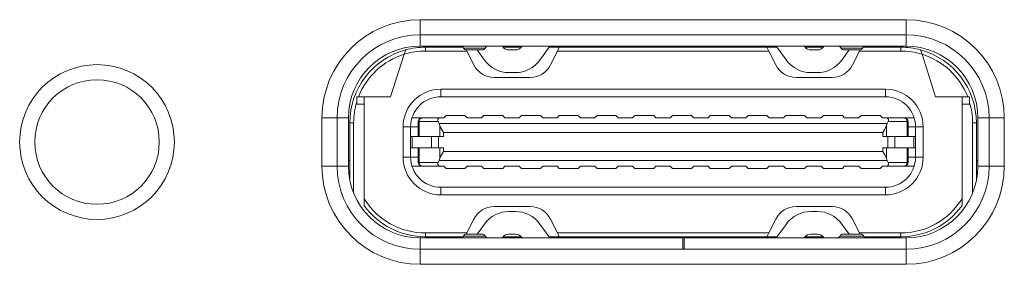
# Model space of a CAD drawing. Extents: x 0 to 841, y 0 to 594.
# Tile 24 of 69: x 518.32 to 531.37, y 295.19 to 298.43. Entities that reach past the tile are written whole.
import ezdxf

# ---------------------------------------------------------------- set-up
doc = ezdxf.new("R2010")
doc.units = 0

msp = doc.modelspace()

# ---------------------------------------------------------------- linework, layer by layer
at = {"color": 7, "lineweight": 13, "ltscale": 0.161002}
for p, q in [((530.068, 298.432), (523.628, 298.432)), ((530.068, 298.232), (523.628, 298.232)), ((523.628, 298.082), (530.068, 298.082)), ((523.628, 295.392), (530.068, 295.392)), ((523.628, 295.192), (530.068, 295.192))]:
    msp.add_line(p, q, dxfattribs=at)
at = {"color": 7, "lineweight": 13, "ltscale": 0.005}
for p, q in [((523.628, 298.232), (523.628, 298.432)), ((530.068, 298.232), (530.068, 298.432)), ((522.528, 297.132), (522.328, 297.132)), ((531.168, 297.132), (531.368, 297.132)), ((522.528, 296.492), (522.328, 296.492)), ((531.168, 296.492), (531.368, 296.492)), ((523.628, 295.392), (523.628, 295.192)), ((530.068, 295.392), (530.068, 295.192))]:
    msp.add_line(p, q, dxfattribs=at)
at = {"color": 7, "lineweight": 13, "ltscale": 0.00375}
for p, q in [((523.628, 298.232), (523.628, 298.082)), ((530.068, 298.082), (530.068, 298.232)), ((523.503, 296.737), (523.503, 296.887)), ((523.525, 296.887), (523.525, 296.737)), ((523.778, 296.737), (523.778, 296.887)), ((523.871, 296.887), (523.871, 296.737)), ((529.826, 296.737), (529.826, 296.887)), ((529.919, 296.887), (529.919, 296.737)), ((530.172, 296.737), (530.172, 296.887)), ((530.193, 296.887), (530.193, 296.737)), ((523.628, 295.542), (523.628, 295.392)), ((527.108, 295.392), (527.108, 295.542)), ((527.128, 295.542), (527.128, 295.392)), ((530.068, 295.392), (530.068, 295.542))]:
    msp.add_line(p, q, dxfattribs=at)
at = {"color": 7, "lineweight": 13, "ltscale": 0.000375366}
for p, q in [((523.698, 298.082), (523.698, 298.067)), ((523.848, 298.067), (523.848, 298.082)), ((525.633, 298.082), (525.633, 298.067)), ((525.813, 298.067), (525.813, 298.082)), ((527.633, 298.082), (527.633, 298.067)), ((527.813, 298.067), (527.813, 298.082)), ((529.848, 298.082), (529.848, 298.067)), ((529.998, 298.067), (529.998, 298.082)), ((523.698, 295.557), (523.698, 295.542)), ((523.848, 295.542), (523.848, 295.557)), ((523.882, 295.557), (523.882, 295.542)), ((523.945, 295.542), (523.945, 295.557)), ((524.073, 295.557), (524.073, 295.542)), ((525.573, 295.557), (525.573, 295.542)), ((525.723, 295.542), (525.723, 295.557)), ((527.973, 295.557), (527.973, 295.542)), ((528.123, 295.542), (528.123, 295.557)), ((529.624, 295.542), (529.624, 295.557)), ((529.752, 295.557), (529.752, 295.542)), ((529.815, 295.542), (529.815, 295.557)), ((529.848, 295.557), (529.848, 295.542)), ((529.998, 295.542), (529.998, 295.557))]:
    msp.add_line(p, q, dxfattribs=at)
at = {"color": 7, "lineweight": 13, "ltscale": 0.0003685}
for p, q in [((523.888, 298.082), (523.888, 298.068)), ((526.498, 298.082), (526.498, 298.068)), ((527.198, 298.068), (527.198, 298.082)), ((527.998, 298.082), (527.998, 298.068)), ((529.808, 298.068), (529.808, 298.082))]:
    msp.add_line(p, q, dxfattribs=at)
at = {"color": 7, "lineweight": 13, "ltscale": 0.00099087}
msp.add_line((524.153, 298.082), (524.19, 298.068), dxfattribs=at)
at = {"color": 7, "lineweight": 13, "ltscale": 0.000260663}
for p, q in [((524.718, 298.082), (524.724, 298.074)), ((524.973, 298.074), (524.979, 298.082)), ((528.718, 298.082), (528.724, 298.074)), ((528.973, 298.074), (528.979, 298.082)), ((524.724, 295.551), (524.718, 295.542)), ((524.979, 295.542), (524.973, 295.551)), ((528.724, 295.551), (528.718, 295.542)), ((528.979, 295.542), (528.973, 295.551))]:
    msp.add_line(p, q, dxfattribs=at)
at = {"color": 7, "lineweight": 13, "ltscale": 0.000364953}
for p, q in [((524.961, 298.082), (524.975, 298.077)), ((528.722, 298.077), (528.736, 298.082))]:
    msp.add_line(p, q, dxfattribs=at)
at = {"color": 7, "lineweight": 13, "ltscale": 0.005664}
for p, q in [((525.348, 298.082), (525.216, 297.898)), ((528.481, 297.898), (528.348, 298.082)), ((525.216, 295.726), (525.348, 295.542)), ((528.348, 295.542), (528.481, 295.726))]:
    msp.add_line(p, q, dxfattribs=at)
at = {"color": 7, "lineweight": 13, "ltscale": 0.000989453}
msp.add_line((529.543, 298.082), (529.507, 298.068), dxfattribs=at)
at = {"color": 7, "lineweight": 13, "ltscale": 0.014782}
for p, q in [((523.238, 297.412), (523.419, 297.975)), ((530.278, 297.975), (530.458, 297.412))]:
    msp.add_line(p, q, dxfattribs=at)
at = {"color": 7, "lineweight": 13, "ltscale": 0.001505}
for p, q in [((523.438, 298.033), (523.419, 297.975)), ((530.259, 298.033), (530.278, 297.975))]:
    msp.add_line(p, q, dxfattribs=at)
at = {"color": 7, "lineweight": 13, "ltscale": 0.00125}
for p, q in [((523.698, 298.067), (523.698, 298.017)), ((529.998, 298.017), (529.998, 298.067)), ((523.938, 296.937), (523.938, 296.887)), ((529.759, 296.887), (529.759, 296.937)), ((523.938, 296.737), (523.938, 296.687)), ((529.759, 296.687), (529.759, 296.737)), ((523.698, 295.607), (523.698, 295.557)), ((529.998, 295.557), (529.998, 295.607))]:
    msp.add_line(p, q, dxfattribs=at)
at = {"color": 7, "lineweight": 13, "ltscale": 0.003751}
for p, q in [((523.848, 298.067), (523.698, 298.067)), ((529.998, 298.067), (529.848, 298.067)), ((522.678, 297.132), (522.528, 297.132)), ((531.168, 297.132), (531.018, 297.132)), ((522.528, 296.492), (522.678, 296.492)), ((531.018, 296.492), (531.168, 296.492)), ((523.848, 295.557), (523.698, 295.557)), ((525.573, 295.557), (525.723, 295.557)), ((527.973, 295.557), (528.123, 295.557)), ((529.998, 295.557), (529.848, 295.557))]:
    msp.add_line(p, q, dxfattribs=at)
at = {"color": 7, "lineweight": 13, "ltscale": 0.013751}
for p, q in [((523.698, 298.017), (524.248, 298.017)), ((529.998, 298.017), (529.448, 298.017)), ((524.248, 295.607), (523.698, 295.607)), ((529.998, 295.607), (529.448, 295.607))]:
    msp.add_line(p, q, dxfattribs=at)
at = {"color": 7, "lineweight": 13, "ltscale": 0.008562}
msp.add_line((524.191, 298.067), (523.848, 298.067), dxfattribs=at)
at = {"color": 7, "lineweight": 13, "ltscale": 0.008728}
for p, q in [((523.848, 298.067), (524.198, 298.067)), ((529.848, 298.067), (529.499, 298.067)), ((524.198, 295.557), (523.848, 295.557))]:
    msp.add_line(p, q, dxfattribs=at)
at = {"color": 7, "lineweight": 13, "ltscale": 0.003583}
for p, q in [((524.348, 298.057), (524.205, 298.057)), ((524.492, 298.057), (524.348, 298.057)), ((529.348, 298.057), (529.205, 298.057)), ((529.492, 298.057), (529.348, 298.057)), ((524.205, 295.567), (524.348, 295.567)), ((524.348, 295.567), (524.492, 295.567))]:
    msp.add_line(p, q, dxfattribs=at)
at = {"color": 7, "lineweight": 13, "ltscale": 0.000436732}
for p, q in [((524.241, 298.033), (524.248, 298.017)), ((529.448, 298.017), (529.456, 298.033))]:
    msp.add_line(p, q, dxfattribs=at)
at = {"color": 7, "lineweight": 13, "ltscale": 0.002499}
for p, q in [((524.348, 298.032), (524.248, 298.032)), ((524.448, 298.032), (524.348, 298.032)), ((529.348, 298.032), (529.248, 298.032)), ((529.448, 298.032), (529.348, 298.032)), ((523.903, 297.512), (523.903, 297.412)), ((529.793, 297.412), (529.793, 297.512)), ((522.788, 297.412), (522.888, 297.412)), ((522.788, 297.312), (522.888, 297.312)), ((530.908, 297.412), (530.808, 297.412)), ((530.908, 297.312), (530.808, 297.312)), ((523.503, 297.012), (523.403, 297.012)), ((530.293, 297.012), (530.193, 297.012)), ((523.403, 296.612), (523.503, 296.612)), ((530.193, 296.612), (530.293, 296.612)), ((525.473, 295.557), (525.573, 295.557)), ((528.123, 295.557), (528.223, 295.557))]:
    msp.add_line(p, q, dxfattribs=at)
at = {"color": 7, "lineweight": 13, "ltscale": 0.005147}
for p, q in [((524.248, 298.017), (524.341, 297.833)), ((525.356, 297.833), (525.448, 298.017)), ((528.248, 298.017), (528.341, 297.833)), ((529.356, 297.833), (529.448, 298.017)), ((524.341, 295.792), (524.248, 295.607)), ((525.448, 295.607), (525.356, 295.792)), ((528.341, 295.792), (528.248, 295.607)), ((529.448, 295.607), (529.356, 295.792))]:
    msp.add_line(p, q, dxfattribs=at)
at = {"color": 7, "lineweight": 13, "ltscale": 0.004124}
for p, q in [((524.481, 297.898), (524.384, 298.032)), ((529.312, 298.032), (529.216, 297.898)), ((524.384, 295.592), (524.481, 295.726)), ((529.216, 295.726), (529.312, 295.592))]:
    msp.add_line(p, q, dxfattribs=at)
at = {"color": 7, "lineweight": 13, "ltscale": 0.005951}
for p, q in [((524.967, 298.067), (524.729, 298.067)), ((528.967, 298.067), (528.729, 298.067)), ((524.967, 295.557), (524.729, 295.557)), ((528.967, 295.557), (528.729, 295.557))]:
    msp.add_line(p, q, dxfattribs=at)
at = {"color": 7, "lineweight": 13, "ltscale": 0.002151}
for p, q in [((524.805, 298.032), (524.891, 298.032)), ((528.891, 298.032), (528.805, 298.032)), ((524.805, 297.732), (524.891, 297.732)), ((528.891, 297.732), (528.805, 297.732)), ((524.805, 295.892), (524.891, 295.892)), ((528.805, 295.892), (528.891, 295.892)), ((524.805, 295.592), (524.891, 295.592)), ((528.805, 295.592), (528.891, 295.592))]:
    msp.add_line(p, q, dxfattribs=at)
at = {"color": 7, "lineweight": 13, "ltscale": 0.007394}
msp.add_line((525.633, 298.067), (525.338, 298.067), dxfattribs=at)
at = {"color": 7, "lineweight": 13, "ltscale": 0.003395}
for p, q in [((525.473, 298.067), (525.338, 298.067)), ((528.359, 298.067), (528.223, 298.067)), ((525.473, 295.557), (525.338, 295.557)), ((528.359, 295.557), (528.223, 295.557))]:
    msp.add_line(p, q, dxfattribs=at)
at = {"color": 7, "lineweight": 13, "ltscale": 0.001398}
for p, q in [((525.448, 298.017), (525.473, 298.067)), ((528.248, 298.017), (528.223, 298.067)), ((525.448, 295.607), (525.473, 295.557)), ((528.248, 295.607), (528.223, 295.557))]:
    msp.add_line(p, q, dxfattribs=at)
at = {"color": 7, "lineweight": 13, "ltscale": 0.070001}
for p, q in [((525.448, 298.017), (528.248, 298.017)), ((525.448, 295.607), (528.248, 295.607))]:
    msp.add_line(p, q, dxfattribs=at)
at = {"color": 7, "lineweight": 13, "ltscale": 0.003999}
msp.add_line((525.473, 298.067), (525.633, 298.067), dxfattribs=at)
at = {"color": 7, "lineweight": 13, "ltscale": 0.004501}
for p, q in [((525.633, 298.067), (525.813, 298.067)), ((527.813, 298.067), (527.633, 298.067))]:
    msp.add_line(p, q, dxfattribs=at)
at = {"color": 7, "lineweight": 13, "ltscale": 0.045499}
for p, q in [((527.633, 298.067), (525.813, 298.067)), ((525.813, 298.067), (527.633, 298.067))]:
    msp.add_line(p, q, dxfattribs=at)
at = {"color": 7, "lineweight": 13, "ltscale": 0.010249}
msp.add_line((528.223, 298.067), (527.813, 298.067), dxfattribs=at)
at = {"color": 7, "lineweight": 13, "ltscale": 0.011978}
for p, q in [((525.088, 297.667), (524.609, 297.667)), ((529.088, 297.667), (528.609, 297.667)), ((524.609, 295.957), (525.088, 295.957)), ((528.609, 295.957), (529.088, 295.957))]:
    msp.add_line(p, q, dxfattribs=at)
at = {"color": 7, "lineweight": 13, "ltscale": 0.14725}
for p, q in [((529.793, 297.512), (523.903, 297.512)), ((523.903, 297.412), (529.793, 297.412)), ((529.793, 296.212), (523.903, 296.212)), ((523.903, 296.112), (529.793, 296.112))]:
    msp.add_line(p, q, dxfattribs=at)
at = {"color": 7, "lineweight": 13, "ltscale": 0.0025}
for p, q in [((522.788, 297.312), (522.788, 297.412)), ((530.908, 297.312), (530.908, 297.412)), ((523.903, 296.212), (523.903, 296.112)), ((529.793, 296.112), (529.793, 296.212))]:
    msp.add_line(p, q, dxfattribs=at)
at = {"color": 7, "lineweight": 13, "ltscale": 0.008751}
for p, q in [((523.238, 297.412), (522.888, 297.412)), ((530.808, 297.412), (530.458, 297.412))]:
    msp.add_line(p, q, dxfattribs=at)
at = {"color": 7, "lineweight": 13, "ltscale": 0.033785}
for p, q in [((522.888, 297.412), (522.888, 296.061)), ((530.808, 297.412), (530.808, 296.061))]:
    msp.add_line(p, q, dxfattribs=at)
at = {"color": 7, "lineweight": 13, "ltscale": 0.016}
for p, q in [((522.328, 297.132), (522.328, 296.492)), ((522.528, 297.132), (522.528, 296.492)), ((522.528, 296.492), (522.528, 297.132)), ((522.678, 297.132), (522.678, 296.492)), ((531.018, 297.132), (531.018, 296.492)), ((531.168, 296.492), (531.168, 297.132)), ((531.368, 296.492), (531.368, 297.132))]:
    msp.add_line(p, q, dxfattribs=at)
at = {"color": 7, "lineweight": 13, "ltscale": 0.019223}
msp.add_line((522.698, 297.067), (522.698, 296.298), dxfattribs=at)
at = {"color": 7, "lineweight": 13, "ltscale": 0.001251}
for p, q in [((522.748, 297.067), (522.698, 297.067)), ((530.998, 297.067), (530.948, 297.067))]:
    msp.add_line(p, q, dxfattribs=at)
at = {"color": 7, "lineweight": 13, "ltscale": 0.023323}
msp.add_line((522.748, 297.067), (522.748, 296.134), dxfattribs=at)
at = {"color": 7, "lineweight": 13, "ltscale": 0.002666}
for p, q in [((523.522, 297.132), (523.628, 297.132)), ((530.175, 297.132), (530.068, 297.132)), ((523.522, 296.492), (523.628, 296.492)), ((530.068, 296.492), (530.175, 296.492))]:
    msp.add_line(p, q, dxfattribs=at)
at = {"color": 7, "lineweight": 13, "ltscale": 0.000318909}
for p, q in [((523.603, 297.082), (523.616, 297.082)), ((530.081, 297.082), (530.093, 297.082)), ((523.616, 296.542), (523.603, 296.542)), ((530.093, 296.542), (530.081, 296.542))]:
    msp.add_line(p, q, dxfattribs=at)
at = {"color": 7, "lineweight": 13, "ltscale": 0.004875}
for p, q in [((523.603, 296.887), (523.603, 297.082)), ((523.616, 297.082), (523.616, 296.887)), ((530.081, 296.887), (530.081, 297.082)), ((530.093, 297.082), (530.093, 296.887)), ((523.603, 296.542), (523.603, 296.737)), ((523.616, 296.737), (523.616, 296.542)), ((530.081, 296.542), (530.081, 296.737)), ((530.093, 296.737), (530.093, 296.542))]:
    msp.add_line(p, q, dxfattribs=at)
at = {"color": 7, "lineweight": 13, "ltscale": 0.006306}
for p, q in [((523.868, 297.082), (523.616, 297.082)), ((530.081, 297.082), (529.828, 297.082)), ((523.616, 296.542), (523.868, 296.542)), ((529.828, 296.542), (530.081, 296.542))]:
    msp.add_line(p, q, dxfattribs=at)
at = {"color": 7, "lineweight": 13, "ltscale": 0.000624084}
for p, q in [((523.653, 297.132), (523.628, 297.132)), ((530.043, 297.132), (530.068, 297.132))]:
    msp.add_line(p, q, dxfattribs=at)
at = {"color": 7, "lineweight": 13, "ltscale": 0.000239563}
for p, q in [((523.653, 297.132), (523.663, 297.132)), ((530.034, 297.132), (530.043, 297.132)), ((523.663, 296.492), (523.653, 296.492)), ((530.043, 296.492), (530.034, 296.492))]:
    msp.add_line(p, q, dxfattribs=at)
at = {"color": 7, "lineweight": 13, "ltscale": 0.005846}
for p, q in [((523.897, 297.132), (523.663, 297.132)), ((530.034, 297.132), (529.8, 297.132)), ((523.663, 296.492), (523.897, 296.492)), ((529.8, 296.492), (530.034, 296.492))]:
    msp.add_line(p, q, dxfattribs=at)
at = {"color": 7, "lineweight": 13, "ltscale": 0.000698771}
for p, q in [((523.881, 297.057), (523.868, 297.082)), ((529.816, 297.057), (529.828, 297.082)), ((523.868, 296.542), (523.881, 296.567)), ((529.828, 296.542), (529.816, 296.567))]:
    msp.add_line(p, q, dxfattribs=at)
at = {"color": 7, "lineweight": 13, "ltscale": 0.148373}
for p, q in [((523.881, 297.057), (529.816, 297.057)), ((529.816, 296.567), (523.881, 296.567))]:
    msp.add_line(p, q, dxfattribs=at)
at = {"color": 7, "lineweight": 13, "ltscale": 0.000718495}
for p, q in [((523.881, 297.057), (523.891, 297.031)), ((529.816, 297.057), (529.806, 297.031))]:
    msp.add_line(p, q, dxfattribs=at)
at = {"color": 7, "lineweight": 13, "ltscale": 0.000321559}
for p, q in [((523.897, 297.132), (523.884, 297.131)), ((529.813, 297.131), (529.8, 297.132)), ((523.884, 296.494), (523.897, 296.492)), ((529.8, 296.492), (529.813, 296.494))]:
    msp.add_line(p, q, dxfattribs=at)
at = {"color": 7, "lineweight": 13, "ltscale": 0.001166}
for p, q in [((523.897, 297.132), (523.943, 297.132)), ((529.753, 297.132), (529.8, 297.132)), ((523.943, 296.492), (523.897, 296.492)), ((529.8, 296.492), (529.753, 296.492))]:
    msp.add_line(p, q, dxfattribs=at)
at = {"color": 7, "lineweight": 13, "ltscale": 0.001061}
for p, q in [((523.973, 297.162), (523.943, 297.132)), ((524.253, 297.132), (524.223, 297.162)), ((524.473, 297.162), (524.443, 297.132)), ((524.753, 297.132), (524.723, 297.162)), ((524.973, 297.162), (524.943, 297.132)), ((525.253, 297.132), (525.223, 297.162)), ((525.473, 297.162), (525.443, 297.132)), ((525.753, 297.132), (525.723, 297.162)), ((525.973, 297.162), (525.943, 297.132)), ((526.253, 297.132), (526.223, 297.162)), ((526.473, 297.162), (526.443, 297.132)), ((526.753, 297.132), (526.723, 297.162)), ((526.973, 297.162), (526.943, 297.132)), ((527.253, 297.132), (527.223, 297.162)), ((527.473, 297.162), (527.443, 297.132)), ((527.753, 297.132), (527.723, 297.162)), ((527.973, 297.162), (527.943, 297.132)), ((528.253, 297.132), (528.223, 297.162)), ((528.473, 297.162), (528.443, 297.132)), ((528.753, 297.132), (528.723, 297.162)), ((528.973, 297.162), (528.943, 297.132)), ((529.253, 297.132), (529.223, 297.162)), ((529.473, 297.162), (529.443, 297.132)), ((529.753, 297.132), (529.723, 297.162))]:
    msp.add_line(p, q, dxfattribs=at)
at = {"color": 7, "lineweight": 13, "ltscale": 0.00625}
for p, q in [((523.973, 297.162), (524.223, 297.162)), ((524.473, 297.162), (524.723, 297.162)), ((524.973, 297.162), (525.223, 297.162)), ((525.473, 297.162), (525.723, 297.162)), ((525.973, 297.162), (526.223, 297.162)), ((526.473, 297.162), (526.723, 297.162)), ((526.973, 297.162), (527.223, 297.162)), ((527.473, 297.162), (527.723, 297.162)), ((527.973, 297.162), (528.223, 297.162)), ((528.473, 297.162), (528.723, 297.162)), ((529.223, 297.162), (528.973, 297.162)), ((529.723, 297.162), (529.473, 297.162)), ((523.973, 296.462), (524.223, 296.462)), ((524.473, 296.462), (524.723, 296.462)), ((524.973, 296.462), (525.223, 296.462)), ((525.473, 296.462), (525.723, 296.462)), ((525.973, 296.462), (526.223, 296.462)), ((526.473, 296.462), (526.723, 296.462)), ((527.223, 296.462), (526.973, 296.462)), ((527.723, 296.462), (527.473, 296.462)), ((528.223, 296.462), (527.973, 296.462)), ((528.723, 296.462), (528.473, 296.462)), ((529.223, 296.462), (528.973, 296.462)), ((529.723, 296.462), (529.473, 296.462))]:
    msp.add_line(p, q, dxfattribs=at)
at = {"color": 7, "lineweight": 13, "ltscale": 0.004752}
for p, q in [((524.253, 297.132), (524.443, 297.132)), ((524.753, 297.132), (524.943, 297.132)), ((525.253, 297.132), (525.443, 297.132)), ((525.753, 297.132), (525.943, 297.132)), ((526.253, 297.132), (526.443, 297.132)), ((526.753, 297.132), (526.943, 297.132)), ((527.253, 297.132), (527.443, 297.132)), ((527.753, 297.132), (527.943, 297.132)), ((528.253, 297.132), (528.443, 297.132)), ((528.753, 297.132), (528.943, 297.132)), ((529.253, 297.132), (529.443, 297.132)), ((524.443, 296.492), (524.253, 296.492)), ((524.943, 296.492), (524.753, 296.492)), ((525.443, 296.492), (525.253, 296.492)), ((525.943, 296.492), (525.753, 296.492)), ((526.443, 296.492), (526.253, 296.492)), ((526.943, 296.492), (526.753, 296.492)), ((527.443, 296.492), (527.253, 296.492)), ((527.943, 296.492), (527.753, 296.492)), ((528.443, 296.492), (528.253, 296.492)), ((528.943, 296.492), (528.753, 296.492)), ((529.443, 296.492), (529.253, 296.492))]:
    msp.add_line(p, q, dxfattribs=at)
at = {"color": 7, "lineweight": 13, "ltscale": 0.023322}
msp.add_line((530.948, 297.067), (530.948, 296.134), dxfattribs=at)
at = {"color": 7, "lineweight": 13, "ltscale": 0.019222}
msp.add_line((530.998, 297.067), (530.998, 296.298), dxfattribs=at)
at = {"color": 7, "lineweight": 13, "ltscale": 0.01}
for p, q in [((523.403, 297.012), (523.403, 296.612)), ((530.293, 297.012), (530.293, 296.612))]:
    msp.add_line(p, q, dxfattribs=at)
at = {"color": 7, "lineweight": 13, "ltscale": 0.003125}
for p, q in [((523.503, 297.012), (523.503, 296.887)), ((530.093, 296.887), (530.093, 297.012)), ((530.193, 296.887), (530.193, 297.012)), ((523.503, 296.737), (523.503, 296.612)), ((530.093, 296.612), (530.093, 296.737)), ((530.193, 296.612), (530.193, 296.737))]:
    msp.add_line(p, q, dxfattribs=at)
at = {"color": 7, "lineweight": 13, "ltscale": 0.002501}
for p, q in [((523.603, 297.012), (523.503, 297.012)), ((530.193, 297.012), (530.093, 297.012)), ((523.503, 296.612), (523.603, 296.612)), ((530.093, 296.612), (530.193, 296.612))]:
    msp.add_line(p, q, dxfattribs=at)
at = {"color": 7, "lineweight": 13, "ltscale": 0.00358}
for p, q in [((523.891, 296.887), (523.891, 297.031)), ((529.806, 297.031), (529.806, 296.887))]:
    msp.add_line(p, q, dxfattribs=at)
at = {"color": 7, "lineweight": 13, "ltscale": 0.145517}
for p, q in [((529.759, 296.937), (523.938, 296.937)), ((523.938, 296.687), (529.759, 296.687))]:
    msp.add_line(p, q, dxfattribs=at)
at = {"color": 7, "lineweight": 13, "ltscale": 0.000537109}
for p, q in [((523.503, 296.887), (523.525, 296.887)), ((530.172, 296.887), (530.193, 296.887)), ((523.525, 296.737), (523.503, 296.737)), ((530.193, 296.737), (530.172, 296.737))]:
    msp.add_line(p, q, dxfattribs=at)
at = {"color": 7, "lineweight": 13, "ltscale": 0.006335}
for p, q in [((523.778, 296.887), (523.525, 296.887)), ((530.172, 296.887), (529.919, 296.887)), ((523.525, 296.737), (523.778, 296.737)), ((529.919, 296.737), (530.172, 296.737))]:
    msp.add_line(p, q, dxfattribs=at)
at = {"color": 7, "lineweight": 13, "ltscale": 0.002321}
for p, q in [((523.778, 296.887), (523.871, 296.887)), ((529.826, 296.887), (529.919, 296.887)), ((523.871, 296.737), (523.778, 296.737)), ((529.919, 296.737), (529.826, 296.737))]:
    msp.add_line(p, q, dxfattribs=at)
at = {"color": 7, "lineweight": 13, "ltscale": 0.001674}
for p, q in [((523.938, 296.887), (523.871, 296.887)), ((529.759, 296.887), (529.826, 296.887)), ((523.938, 296.737), (523.871, 296.737)), ((529.759, 296.737), (529.826, 296.737))]:
    msp.add_line(p, q, dxfattribs=at)
at = {"color": 7, "lineweight": 13, "ltscale": 0.003579}
for p, q in [((523.891, 296.594), (523.891, 296.737)), ((529.806, 296.737), (529.806, 296.594))]:
    msp.add_line(p, q, dxfattribs=at)
at = {"color": 7, "lineweight": 13, "ltscale": 0.000498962}
for p, q in [((522.698, 296.567), (522.678, 296.567)), ((531.018, 296.567), (530.998, 296.567))]:
    msp.add_line(p, q, dxfattribs=at)
at = {"color": 7, "lineweight": 13, "ltscale": 0.000719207}
for p, q in [((523.891, 296.594), (523.881, 296.567)), ((529.806, 296.594), (529.816, 296.567))]:
    msp.add_line(p, q, dxfattribs=at)
at = {"color": 7, "lineweight": 13, "ltscale": 0.000863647}
for p, q in [((523.628, 296.492), (523.663, 296.492)), ((530.068, 296.492), (530.034, 296.492))]:
    msp.add_line(p, q, dxfattribs=at)
at = {"color": 7, "lineweight": 13, "ltscale": 0.00106}
for p, q in [((523.973, 296.462), (523.943, 296.492)), ((524.253, 296.492), (524.223, 296.462)), ((524.473, 296.462), (524.443, 296.492)), ((524.753, 296.492), (524.723, 296.462)), ((524.973, 296.462), (524.943, 296.492)), ((525.253, 296.492), (525.223, 296.462)), ((525.473, 296.462), (525.443, 296.492)), ((525.753, 296.492), (525.723, 296.462)), ((525.973, 296.462), (525.943, 296.492)), ((526.253, 296.492), (526.223, 296.462)), ((526.473, 296.462), (526.443, 296.492)), ((526.753, 296.492), (526.723, 296.462)), ((526.973, 296.462), (526.943, 296.492)), ((527.253, 296.492), (527.223, 296.462)), ((527.473, 296.462), (527.443, 296.492)), ((527.753, 296.492), (527.723, 296.462)), ((527.973, 296.462), (527.943, 296.492)), ((528.223, 296.462), (528.253, 296.492)), ((528.473, 296.462), (528.443, 296.492)), ((528.723, 296.462), (528.753, 296.492)), ((528.973, 296.462), (528.943, 296.492)), ((529.253, 296.492), (529.223, 296.462)), ((529.443, 296.492), (529.473, 296.462)), ((529.723, 296.462), (529.753, 296.492))]:
    msp.add_line(p, q, dxfattribs=at)
at = {"color": 7, "lineweight": 13, "ltscale": 0.002251}
for p, q in [((522.888, 296.061), (522.888, 295.971)), ((530.808, 296.061), (530.808, 295.971))]:
    msp.add_line(p, q, dxfattribs=at)
at = {"color": 7, "lineweight": 13, "ltscale": 0.00043605}
msp.add_line((524.248, 295.607), (524.241, 295.592), dxfattribs=at)
at = {"color": 7, "lineweight": 13, "ltscale": 0.00041899}
msp.add_line((529.448, 295.607), (529.456, 295.592), dxfattribs=at)
at = {"color": 7, "lineweight": 13, "ltscale": 0.087001}
for p, q in [((527.108, 295.542), (523.628, 295.542)), ((527.108, 295.392), (523.628, 295.392))]:
    msp.add_line(p, q, dxfattribs=at)
at = {"color": 7, "lineweight": 13, "ltscale": 0.004999}
msp.add_line((524.248, 295.592), (524.448, 295.592), dxfattribs=at)
at = {"color": 7, "lineweight": 13, "ltscale": 0.001875}
for p, q in [((525.648, 295.542), (525.723, 295.542)), ((527.973, 295.542), (528.048, 295.542))]:
    msp.add_line(p, q, dxfattribs=at)
at = {"color": 7, "lineweight": 13, "ltscale": 0.05625}
msp.add_line((525.723, 295.557), (527.973, 295.557), dxfattribs=at)
at = {"color": 7, "lineweight": 13, "ltscale": 0.000323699}
msp.add_line((525.736, 295.557), (525.723, 295.553), dxfattribs=at)
at = {"color": 7, "lineweight": 13, "ltscale": 0.000492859}
for p, q in [((525.748, 295.562), (525.748, 295.542)), ((527.948, 295.542), (527.948, 295.562))]:
    msp.add_line(p, q, dxfattribs=at)
at = {"color": 7, "lineweight": 13, "ltscale": 0.001116}
for p, q in [((526.605, 295.558), (526.563, 295.542)), ((527.134, 295.542), (527.092, 295.558))]:
    msp.add_line(p, q, dxfattribs=at)
at = {"color": 7, "lineweight": 13, "ltscale": 0.003706}
msp.add_line((526.588, 295.542), (526.737, 295.542), dxfattribs=at)
at = {"color": 7, "lineweight": 13, "ltscale": 0.005347}
msp.add_line((526.951, 295.542), (526.737, 295.542), dxfattribs=at)
at = {"color": 7, "lineweight": 13, "ltscale": 0.004446}
msp.add_line((527.128, 295.542), (526.951, 295.542), dxfattribs=at)
at = {"color": 7, "lineweight": 13, "ltscale": 0.073502}
for p, q in [((530.068, 295.542), (527.128, 295.542)), ((530.068, 295.392), (527.128, 295.392))]:
    msp.add_line(p, q, dxfattribs=at)
at = {"color": 7, "lineweight": 13, "ltscale": 0.000322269}
msp.add_line((527.961, 295.557), (527.973, 295.553), dxfattribs=at)
at = {"color": 7, "lineweight": 13, "ltscale": 0.003917}
for p, q in [((529.192, 295.567), (529.348, 295.567)), ((529.348, 295.567), (529.505, 295.567))]:
    msp.add_line(p, q, dxfattribs=at)
at = {"color": 7, "lineweight": 13, "ltscale": 0.00567}
msp.add_line((529.235, 295.592), (529.462, 295.592), dxfattribs=at)
at = {"color": 7, "lineweight": 13, "ltscale": 0.008392}
msp.add_line((529.848, 295.557), (529.513, 295.557), dxfattribs=at)
at = {"color": 7, "lineweight": 13}
for radius in [1.025, 0.825]:
    msp.add_circle((519.348, 296.812), radius, dxfattribs=at)
for centre, radius, start, end in [((523.628, 297.132), 1.3, 90, 180), ((530.068, 297.132), 1.3, 0, 90), ((523.628, 297.132), 1.1, 90, 180), ((530.068, 297.132), 1.1, 0, 90), ((523.628, 297.132), 0.95, 90, 180), ((524.162, 298.032), 0.05, 30, 90), ((524.535, 298.032), 0.05, 90, 150), ((529.162, 298.032), 0.05, 30, 90), ((529.535, 298.032), 0.05, 90, 150), ((530.068, 297.132), 0.95, 0, 90), ((523.698, 297.067), 1, 105.1251, 180), ((523.698, 297.067), 0.95, 107.0995, 158.7058), ((523.698, 297.067), 0.95, 90, 107.0995), ((523.698, 297.067), 1, 90, 105.1251), ((524.248, 298.082), 0.05, 210, 270), ((524.448, 298.082), 0.05, 270, 330), ((524.805, 298.132), 0.1, 215.7734, 270), ((524.891, 298.132), 0.1, 270, 324.2266), ((528.805, 298.132), 0.1, 215.7734, 270), ((528.891, 298.132), 0.1, 270, 324.2266), ((529.248, 298.082), 0.05, 210, 270), ((529.448, 298.082), 0.05, 270, 330), ((529.998, 297.067), 1, 74.875, 90), ((529.998, 297.067), 0.95, 72.9005, 90), ((529.998, 297.067), 1, 0, 74.875), ((529.998, 297.067), 0.95, 21.2942, 72.9005), ((524.609, 297.967), 0.3, 206.565, 270), ((524.805, 298.132), 0.4, 215.7734, 270), ((524.891, 298.132), 0.4, 270, 324.2266), ((525.088, 297.967), 0.3, 270, 333.4349), ((528.609, 297.967), 0.3, 206.565, 270), ((528.805, 298.132), 0.4, 215.7734, 270), ((528.891, 298.132), 0.4, 270, 324.2266), ((529.088, 297.967), 0.3, 270, 333.4349), ((523.903, 297.012), 0.5, 90, 180), ((529.793, 297.012), 0.5, 0, 90), ((523.698, 297.067), 0.95, 163.3144, 180), ((523.903, 297.012), 0.4, 90, 180), ((529.793, 297.012), 0.4, 0, 90), ((529.998, 297.067), 0.95, 0, 16.6857), ((523.653, 297.082), 0.05, 90, 180), ((523.893, 297.102), 0.0307, 107.5824, 218.5151), ((529.804, 297.102), 0.0307, 321.5948, 72.3618), ((530.043, 297.082), 0.05, 0, 90), ((524.363, 297.214), 0.507, 201.2282, 213.0418), ((529.332, 297.215), 0.509, 326.943, 338.709), ((524.364, 296.41), 0.508, 146.977, 158.7604), ((529.331, 296.409), 0.51, 21.3014, 33.0384), ((523.903, 296.612), 0.5, 180, 270), ((523.903, 296.612), 0.4, 180, 270), ((523.653, 296.542), 0.05, 180, 270), ((523.893, 296.523), 0.0306, 141.4272, 252.5403), ((529.793, 296.612), 0.5, 270, 360), ((529.793, 296.612), 0.4, 270, 360), ((529.804, 296.523), 0.0307, 287.5824, 38.5151), ((530.043, 296.542), 0.05, 270, 360), ((523.628, 296.492), 1.3, 180, 270), ((523.628, 296.492), 1.1, 180, 270), ((523.628, 296.492), 1.1, 180, 270), ((523.628, 296.492), 0.95, 180, 270), ((530.068, 296.492), 1.3, 270, 0), ((530.068, 296.492), 1.1, 270, 360), ((530.068, 296.492), 0.95, 270, 360), ((523.698, 296.557), 0.95, 211.5011, 270), ((529.998, 296.557), 0.95, 270, 328.499), ((523.698, 296.557), 1, 215.904, 270), ((524.609, 295.657), 0.3, 90, 153.435), ((524.805, 295.492), 0.4, 90, 144.2266), ((524.891, 295.492), 0.4, 35.7734, 90), ((525.088, 295.657), 0.3, 26.5651, 90), ((528.609, 295.657), 0.3, 90, 153.435), ((528.805, 295.492), 0.4, 90, 144.2266), ((528.891, 295.492), 0.4, 35.7734, 90), ((529.088, 295.657), 0.3, 26.5651, 90), ((529.998, 296.557), 1, 270, 324.096), ((524.162, 295.592), 0.05, 270, 330), ((524.248, 295.542), 0.05, 90, 150), ((524.448, 295.542), 0.05, 30, 90), ((524.535, 295.592), 0.05, 210, 270), ((524.805, 295.492), 0.1, 90, 144.2266), ((524.891, 295.492), 0.1, 35.7734, 90), ((528.805, 295.492), 0.1, 90, 144.2266), ((528.891, 295.492), 0.1, 35.7734, 90), ((529.148, 295.592), 0.05, 270, 330), ((529.235, 295.542), 0.05, 90, 150), ((529.462, 295.542), 0.05, 30, 90), ((529.548, 295.592), 0.05, 210, 270)]:
    msp.add_arc(centre, radius, start, end, dxfattribs=at)
for centre, major_axis, start_param, end_param in [((523.663, 297.082), (0, -0.05), 3.141593, 4.712389), ((530.034, 297.082), (0, 0.05), 4.712389, 6.283185), ((523.663, 296.542), (0, -0.05), 4.712389, 6.283185), ((530.034, 296.542), (0, 0.05), 3.141593, 4.712389)]:
    msp.add_ellipse(centre, major_axis=major_axis, ratio=0.936329, start_param=start_param, end_param=end_param, dxfattribs=at)

doc.saveas('drawing.dxf')
